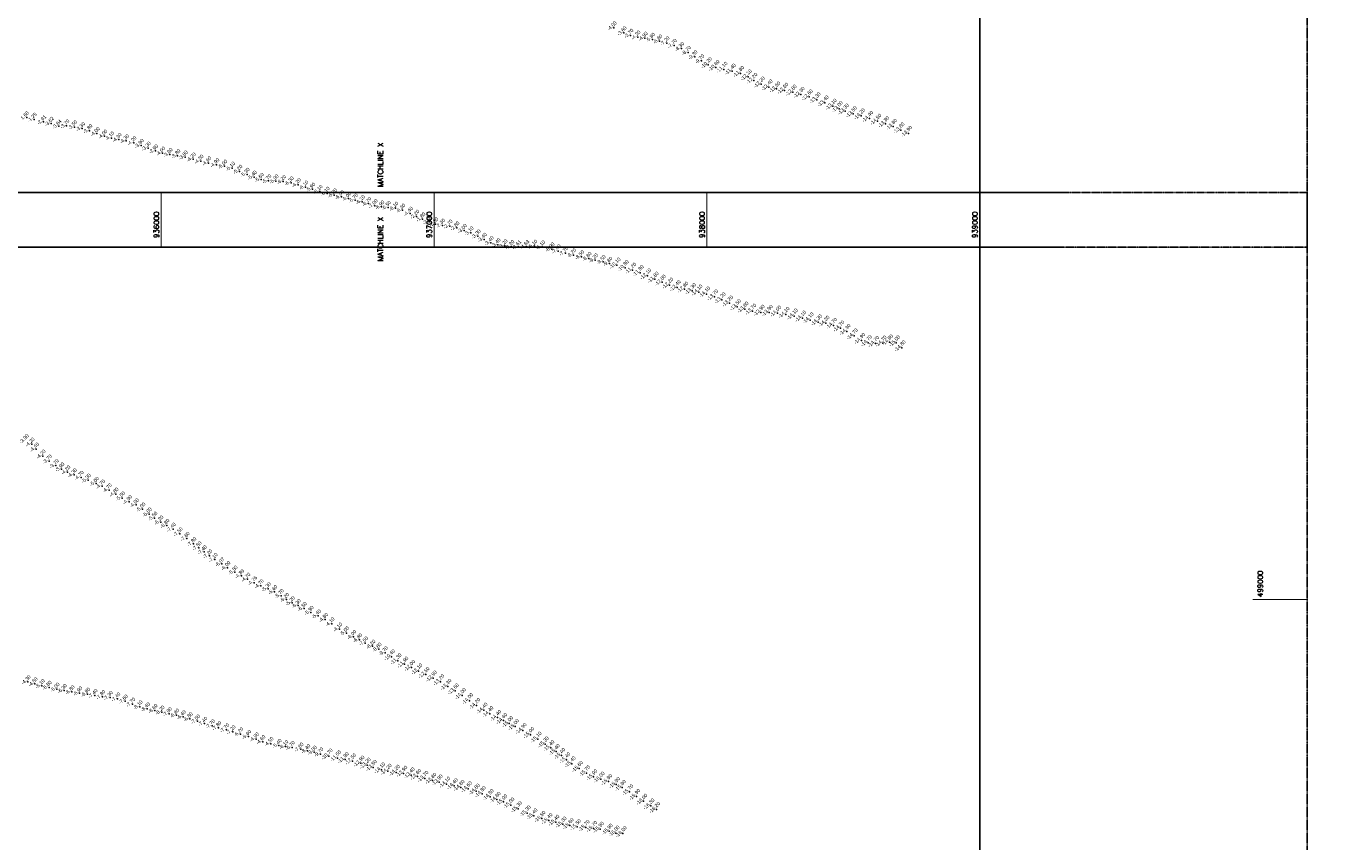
# Model space of a CAD drawing. Header units: feet. Extents: x 923032 to 950902, y 470215 to 606658.
# Tile 5 of 66: x 935504 to 940283, y 498111 to 501100. Entities that reach past the tile are written whole.
import ezdxf
from ezdxf.enums import TextEntityAlignment as Align

# ---------------------------------------------------------------- set-up
doc = ezdxf.new("R2010")
doc.units = ezdxf.units.FT
doc.header["$MEASUREMENT"] = 0
doc.header["$XCLIPFRAME"] = 0
doc.header["$PDSIZE"] = 100
doc.linetypes.add('DASHED', pattern=[0.75, 0.5, -0.25])
doc.linetypes.add('DASHED2', pattern=[0.375, 0.25, -0.125])
doc.layers.add('ALIGNSPACE-24x36', color=1, linetype='DASHED2', plot=False)
for name, color, linetype in [('ELEV8', 7, 'Continuous'), ('GRID-LABELS-X', 7, 'Continuous'), ('GRID-LABELS-Y', 7, 'Continuous'), ('GRID-TICKS-X', 7, 'Continuous'), ('GRID-TICKS-Y', 7, 'Continuous'), ('MATCHLINE', 7, 'DASHED'), ('POINTS8', 7, 'Continuous')]:
    doc.layers.add(name, color=color, linetype=linetype)
doc.layers.add('MrSID', color=251, linetype='Continuous', transparency=0.2)
doc.styles.add('MM-STANDARD', font='txt', dxfattribs={"height": 1})
doc.styles.get("Standard").update_dxf_attribs({"font": 'simplex.shx'})
picture_1 = doc.add_image_def('image1.sid', size_in_pixel=(6320, 6967))

msp = doc.modelspace()

# ---------------------------------------------------------------- linework, layer by layer
at = {"layer": 'ALIGNSPACE-24x36'}
for points in [[(933300, 504546.3), (940200.2, 504546.3), (940200.2, 500290.5), (933300, 500290.5)], [(933300, 500490.5), (940200.2, 500490.5), (940200.2, 496234.7), (933300, 496234.7)]]:
    msp.add_lwpolyline(points, close=True, dxfattribs=at)
at = {"layer": 'GRID-TICKS-X', "const_width": 4, "flags": 128}
for points in [[(936000, 500490.5), (936000, 500290.5)], [(937000, 500490.5), (937000, 500290.5)], [(938000, 500490.5), (938000, 500290.5)], [(939000, 500490.5), (939000, 500290.5)]]:
    msp.add_lwpolyline(points, dxfattribs=at)
at = {"layer": 'GRID-TICKS-Y', "const_width": 4, "flags": 128}
msp.add_lwpolyline([(940000.2, 499000), (940200.2, 499000)], dxfattribs=at)
at = {"layer": 'MATCHLINE'}
for p, q in [((933300, 500490.5), (939300, 500490.5)), ((933300, 500290.5), (939300, 500290.5))]:
    msp.add_line(p, q, dxfattribs=at)
at = {"layer": 'POINTS8', "color": 250, "linetype": 'Continuous', "lineweight": 0, "transparency": 33554687}
for p in [(937659, 501093.6, -4), (937695.3, 501075.3, -3.6), (937720.4, 501066.2, -3.7), (937746.3, 501059.9, -4.2), (937772.9, 501055.6, -4.9), (937800, 501051.5, -5.8), (937826.4, 501045.3, -6.6), (937852.9, 501038.3, -7.2), (937879.6, 501029.1, -7.7), (937906.2, 501017.8, -8.3), (937931.1, 501003.6, -8.7), (937955.2, 500987.8, -9.3), (937980.3, 500972.6, -9.7), (938004.9, 500958.7, -10.2), (938032.3, 500948.4, -10.6), (938061.8, 500941.8, -11.1), (938092.3, 500935, -11.4), (938122.9, 500926.9, -11.8), (938150.7, 500914.2, -12.1), (938171.3, 500901.1, -12.2), (938198.8, 500887.4, -12.2), (938227.2, 500877, -12.4), (938255.5, 500870, -12.5), (938284.8, 500864.8, -12.6), (938315.4, 500858.1, -12.8), (938344.5, 500850, -12.3), (938374.2, 500840.9, -12.6), (938403.1, 500830, -13.3), (938432.6, 500818.6, -13.4), (938461.9, 500806.5, -13.1), (938484.3, 500797.5, -13), (938506.7, 500788.8, -13.3), (935506.8, 500765.8, 1.7), (935533.6, 500758.4, -1.2), (935568.1, 500749.6, -2.9), (935596.2, 500743.5, -3.6), (938535.8, 500779, -13.5), (938565.7, 500771.2, -14.2), (938595.5, 500761.8, -14.4), (938625.6, 500751.4, -14.5), (938654.2, 500742.4, -13.8), (935624.4, 500733.3, -3.6), (935653.2, 500734.6, -3.7), (935681.7, 500730.6, -3.5), (935710.6, 500724.7, -3.3), (935737.4, 500717, -3.8), (935764.4, 500706.4, -4), (935792.3, 500696.9, -4), (938683.1, 500732.6, -13.8), (938710.5, 500719.6, -13.8), (938738.3, 500707.1, -13.9), (935817.2, 500690, -4.1), (935844.4, 500684.7, -4.3), (935871.8, 500679.7, -4.3), (935899, 500672.8, -4.2), (935925.7, 500662.8, -3.9), (935951.8, 500652.8, -3.3), (935978.3, 500642.8, -2.9), (936004.6, 500634.6, -4), (936031.5, 500629.5, -3.8), (936060, 500625, -3.8), (936087.4, 500620.2, -3.8), (936116.8, 500612.7, -4.2), (936144.7, 500605.2, -4.3), (936173.1, 500598.6, -4.6), (936202.9, 500592.3, -4.9), (936232, 500586.8, -5), (936260.4, 500579.3, -5.1), (936287.2, 500568, -5.2), (936314.3, 500556.9, -5.3), (936340.2, 500546.5, -5.4), (936366.2, 500538.2, -5.6), (936393.5, 500533.2, -5.7), (936419.9, 500532.7, -5.9), (936447.3, 500530.6, -6.2), (936475.5, 500525.5, -6.3), (936502, 500519, -6.2), (936528.8, 500510.4, -6.1), (936554.2, 500502.4, -5.9), (936581.3, 500494.4, -6.1), (936607.6, 500487.4, -6.1), (936634, 500481.2, -6.2), (936660.3, 500474.5, -6), (936686.2, 500468.1, -6), (936711, 500462.5, -5.7), (936736.3, 500456.8, -6.1), (936759.8, 500449.8, -6.7), (936782.9, 500442.2, -7), (936807.7, 500437.8, -6.9), (936831.9, 500435.6, -6.5), (936858.6, 500432.7, -6.1), (936884.2, 500425.6, -6.3), (936912.6, 500414.3, -4.4), (936935.9, 500403.3, -2.2), (936958, 500393.3, -1.8), (936982, 500383.4, -2), (937005.2, 500375.1, -2.3), (937030.5, 500370.3, -2.3), (937057.4, 500367.3, -2.7), (937082.8, 500360.6, -2.8), (937109.9, 500351.4, -3), (937134.6, 500342.3, -3.1), (937160.7, 500330.8, -3.3), (937183.3, 500318.8, -3.4), (937208.3, 500306.4, -3.4), (937233.3, 500299.1, -3.4), (937259.1, 500295.4, -3.2), (937284.2, 500292, -3.2), (937309.5, 500291.8, -3.6), (937339, 500292.6, -4.6), (937368.1, 500293.5, -5.1), (937396.6, 500291.1, -6.1), (937431.4, 500283.5, -6.9), (937454.7, 500276.3, -7.4), (937481.8, 500268.5, -7.7), (937510.6, 500261.4, -8.2), (937539.9, 500255, -8.5), (937567.2, 500248.6, -8.8), (937590.7, 500243.1, -9.2), (937619.2, 500237, -9.5), (937643, 500230.7, -9.8), (937670.2, 500224.3, -10.1), (937699.8, 500215.1, -10.8), (937727.1, 500205.8, -11.2), (937754.8, 500196.8, -11.8), (937781.8, 500185.1, -12.1), (937809.6, 500172.9, -11.8), (937836, 500161.7, -12), (937862.8, 500151.4, -12.2), (937890.4, 500142.3, -12.4), (937917.8, 500136.2, -12.8), (937946.4, 500131, -13.3), (937970.1, 500125.8, -14.1), (937997.9, 500118.4, -14.1), (938027.3, 500108.1, -13.7), (938054.8, 500097, -13.2), (938082.2, 500085.3, -13.2), (938110.9, 500072.2, -13.5), (938138.7, 500063.2, -13.6), (938167.3, 500055.6, -13.7), (938198.1, 500051.5, -13.9), (938227.7, 500051, -13.9), (938258.5, 500048.7, -14), (938289.1, 500043.8, -14.1), (938319.6, 500037.9, -14.1), (938349.7, 500030.2, -14.1), (938378, 500023.5, -14.1), (938408, 500016.1, -14.3), (938435.6, 500011.5, -14.3), (938463.6, 500003.8, -14.7), (938489.9, 499993.9, -14.7), (938512.7, 499981.4, -14.3), (938539.1, 499965, -14.7), (938566.4, 499948.6, -14.9), (938590.9, 499940.2, -14.7), (938617.3, 499937.4, -14.7), (938644.6, 499938.6, -14.7), (938668.6, 499942.7, -14.8), (938694, 499939.6, -15), (938714.6, 499921.7, -14.8), (935525.5, 499568.8, -4.2), (935542, 499550.2, -4.4), (935565.9, 499524.5, -4.2), (935589.3, 499506.2, -3.7), (935614, 499489.9, -3.7), (935634.8, 499477.6, -3.9), (935656.8, 499466.5, -4.2), (935680.4, 499455.9, -4.3), (935705.8, 499446.8, -4.7), (935731.7, 499436.5, -5.3), (935761.7, 499424.7, -5), (935783.9, 499414.7, -4.7), (935808.6, 499400.7, -4.7), (935833.2, 499385.4, -4.8), (935857.1, 499371, -5), (935882.7, 499357.9, -4.9), (935908.1, 499346, -4.9), (935931.8, 499330.7, -5), (935955.3, 499312.3, -5), (935975.6, 499297.6, -5.6), (935997.9, 499283, -6.2), (936019.9, 499270.7, -6.8), (936043.1, 499256.9, -7.4), (936068.1, 499240.3, -7.5), (936093.8, 499223.3, -7.8), (936118.6, 499203.6, -7.8), (936137.6, 499188.8, -7.5), (936157, 499173.8, -7.4), (936176.6, 499159.2, -7.2), (936196.7, 499145.8, -7.1), (936221.6, 499129.8, -6.1), (936243.2, 499116, -6), (936269.8, 499099.6, -5.5), (936293.7, 499086.2, -4.9), (936316.6, 499073.5, -4.7), (936340.9, 499061.2, -4.8), (936365, 499049.8, -4.7), (936391.7, 499038.4, -5.3), (936415.1, 499028.1, -5.6), (936439.1, 499013.6, -5.7), (936458.6, 498999.7, -5.2), (936479.5, 498987.3, -5.2), (936501.7, 498977, -6.3), (936523.3, 498966.2, -6.5), (936548.6, 498952.2, -5.9), (936575.5, 498939.2, -5.4), (936601.2, 498926.1, -4.8), (936625, 498909.9, -4.1), (936653.1, 498891.1, -4.1), (936678.4, 498876.7, -5), (936704.7, 498863.4, -6), (936726.3, 498851.5, -6.8), (936747.8, 498840.2, -7.5), (936774.8, 498828.2, -8.2), (936797.6, 498817.5, -8.8), (936820.7, 498803.8, -9.7), (936843.3, 498789.3, -10.4), (936866.9, 498774.5, -11.3), (936892.1, 498762.6, -11.9), (936916.8, 498750.4, -12), (936943.1, 498737.5, -12.1), (935511.1, 498698.2, -4.3), (935536.5, 498690.6, -4.5), (935562.7, 498683.7, -5.1), (936969.2, 498724.6, -12.5), (936996.7, 498711.5, -12.9), (937023.5, 498697.8, -13.2), (935588.6, 498677.7, -5.8), (935617.2, 498670.6, -6), (935643.8, 498665.8, -6.3), (935672.2, 498661.2, -6.8), (935700.7, 498656.8, -6.9), (935729.3, 498652.5, -6.8), (935756.4, 498647.8, -7.4), (935784.6, 498643.5, -7.8), (935812.4, 498640.3, -7.3), (935840.1, 498635.4, -7.4), (937049.9, 498680.9, -13.3), (937076.8, 498664.7, -13.6), (937103.1, 498647.4, -14), (935867.8, 498626.8, -7.6), (935894.8, 498615.8, -7.7), (935921.4, 498606, -8.1), (935948.8, 498598.5, -8.4), (935976, 498592.5, -8.6), (937129.2, 498628.8, -14), (937155.3, 498610.9, -14.2), (937182.3, 498593.7, -14.4), (936001.8, 498586.8, -8.2), (936029.3, 498580.8, -7.9), (936055.8, 498575.6, -6.8), (936080.3, 498569.7, -6.4), (936105.2, 498562.3, -6.8), (936132.2, 498553.8, -7), (936158.8, 498545.3, -7.4), (937203.8, 498581.2, -14.4), (937232.5, 498566.9, -14.4), (937254, 498556, -14.6), (937275.7, 498544.7, -15), (936186.6, 498536.3, -7.7), (936210, 498529.7, -7.8), (936238.9, 498521.7, -7.7), (936262.1, 498515, -7.2), (936290.3, 498506.8, -6.2), (936319.2, 498497.4, -5.6), (937297.5, 498533.9, -15), (937325.5, 498519.8, -14.9), (937353.3, 498504.3, -15), (936347.9, 498488.3, -4.9), (936371.7, 498478.6, -4.6), (936401.2, 498471.4, -4.5), (936431.3, 498464.6, -5.4), (936455.8, 498460.6, -6.1), (936479.6, 498457, -6.7), (936511.2, 498451.3, -7.6), (936536.4, 498445.5, -8.4), (937380.3, 498487.6, -15.1), (937406.9, 498470, -15.3), (937427.3, 498456.5, -15.4), (936559.9, 498440, -9), (936583.9, 498433.4, -9.7), (936614.5, 498425.9, -10.7), (936645.5, 498418.8, -11.5), (936673.5, 498413, -11.9), (936700.8, 498407.8, -12.5), (936731.1, 498399.9, -12.9), (937447.5, 498442.3, -15.4), (937466.8, 498427.7, -15.4), (937485.8, 498412.2, -15.4), (937505.3, 498397.4, -15.4), (936754.1, 498392.5, -13.2), (936776.7, 498384, -13.5), (936806.8, 498375.2, -14.1), (936830.7, 498370.1, -14.2), (936861.2, 498366.3, -14.2), (936888.4, 498362.6, -13.9), (936915.7, 498356.6, -13.4), (936939.4, 498351.3, -13.6), (937531.8, 498380.7, -15.6), (937558.2, 498363.9, -15.7), (937584.7, 498349.8, -15.9), (936965.8, 498344.1, -13.7), (936994.3, 498336.9, -13.8), (937018.2, 498330.7, -13.9), (937045.9, 498322.9, -14.1), (937073.7, 498316.9, -14.4), (937098.1, 498311, -14.6), (937125.3, 498305.8, -14.6), (937611.3, 498341, -16), (937638.8, 498332.5, -15.9), (937667.9, 498321.5, -15.9), (937689.6, 498310.7, -15.8), (937153.8, 498297.4, -14.8), (937176, 498288.1, -14.8), (937205.1, 498277.2, -14.8), (937230.5, 498267, -14.8), (937254.8, 498258.2, -15), (937716.4, 498294.7, -15.7), (937741.6, 498278, -15.9), (937767.9, 498260.4, -16), (937280.7, 498246.4, -15), (937308.1, 498232.9, -15.3), (937340.6, 498217.1, -15.3), (937365.5, 498206.5, -15.4), (937794, 498243.3, -16.3), (937814.8, 498230.2, -16.2), (937394.3, 498197.2, -15.5), (937420.1, 498189.6, -15.4), (937445.6, 498183.3, -15.4), (937471.9, 498176.7, -15.3), (937497.9, 498171.2, -15.6), (937524.8, 498166.8, -15.5), (937556.4, 498163.9, -15.7), (937584, 498160.8, -15.7), (937608.7, 498157.6, -15.9), (937641.5, 498150.4, -15.9), (937666.6, 498143.7, -16), (937692.2, 498141.7, -16)]:
    msp.add_point(p, dxfattribs=at)

# ---------------------------------------------------------------- texts
at = {"layer": 'ELEV8', "color": 18, "true_color": 0x000000, "transparency": 33554687, "style": 'MM-STANDARD'}
for s, p in [('-4.00', (937659, 501093.6, -4)), ('-3.60', (937695.3, 501075.3, -3.6)), ('-3.70', (937720.4, 501066.2, -3.7)), ('-4.20', (937746.3, 501059.9, -4.2)), ('-4.90', (937772.9, 501055.6, -4.9)), ('-5.80', (937800, 501051.5, -5.8)), ('-6.60', (937826.4, 501045.3, -6.6)), ('-7.20', (937852.9, 501038.3, -7.2)), ('-7.70', (937879.6, 501029.1, -7.7)), ('-8.30', (937906.2, 501017.8, -8.3)), ('-8.70', (937931.1, 501003.6, -8.7)), ('-9.30', (937955.2, 500987.8, -9.3)), ('-9.70', (937980.3, 500972.6, -9.7)), ('-10.20', (938004.9, 500958.7, -10.2)), ('-10.60', (938032.3, 500948.4, -10.6)), ('-11.10', (938061.8, 500941.8, -11.1)), ('-11.40', (938092.3, 500935, -11.4)), ('-11.80', (938122.9, 500926.9, -11.8)), ('-12.10', (938150.7, 500914.2, -12.1)), ('-12.20', (938171.3, 500901.1, -12.2)), ('-12.20', (938198.8, 500887.4, -12.2)), ('-12.40', (938227.2, 500877, -12.4)), ('-12.50', (938255.5, 500870, -12.5)), ('-12.60', (938284.8, 500864.8, -12.6)), ('-12.80', (938315.4, 500858.1, -12.8)), ('-12.30', (938344.5, 500850, -12.3)), ('-12.60', (938374.2, 500840.9, -12.6)), ('-13.30', (938403.1, 500830, -13.3)), ('-13.40', (938432.6, 500818.6, -13.4)), ('-13.10', (938461.9, 500806.5, -13.1)), ('1.68', (935506.8, 500765.8, 1.7)), ('-13.00', (938484.3, 500797.5, -13)), ('-13.30', (938506.7, 500788.8, -13.3)), ('-13.50', (938535.8, 500779, -13.5)), ('-14.20', (938565.7, 500771.2, -14.2)), ('-14.40', (938595.5, 500761.8, -14.4)), ('-1.25', (935533.6, 500758.4, -1.2)), ('-2.91', (935568.1, 500749.6, -2.9)), ('-3.62', (935596.2, 500743.5, -3.6)), ('-3.64', (935624.4, 500733.3, -3.6)), ('-3.70', (935653.2, 500734.6, -3.7)), ('-3.50', (935681.7, 500730.6, -3.5)), ('-3.30', (935710.6, 500724.7, -3.3)), ('-3.80', (935737.4, 500717, -3.8)), ('-14.50', (938625.6, 500751.4, -14.5)), ('-13.80', (938654.2, 500742.4, -13.8)), ('-13.80', (938683.1, 500732.6, -13.8)), ('-13.80', (938710.5, 500719.6, -13.8)), ('-4.00', (935764.4, 500706.4, -4)), ('-4.00', (935792.3, 500696.9, -4)), ('-4.10', (935817.2, 500690, -4.1)), ('-4.30', (935844.4, 500684.7, -4.3)), ('-4.30', (935871.8, 500679.7, -4.3)), ('-4.20', (935899, 500672.8, -4.2)), ('-13.90', (938738.3, 500707.1, -13.9)), ('-3.90', (935925.7, 500662.8, -3.9)), ('-3.30', (935951.8, 500652.8, -3.3)), ('-2.90', (935978.3, 500642.8, -2.9)), ('-4.00', (936004.6, 500634.6, -4)), ('-3.80', (936031.5, 500629.5, -3.8)), ('-3.80', (936060, 500625, -3.8)), ('-3.80', (936087.4, 500620.2, -3.8)), ('-4.20', (936116.8, 500612.7, -4.2)), ('-4.30', (936144.7, 500605.2, -4.3)), ('-4.60', (936173.1, 500598.6, -4.6)), ('-4.90', (936202.9, 500592.3, -4.9)), ('-5.00', (936232, 500586.8, -5)), ('-5.10', (936260.4, 500579.3, -5.1)), ('-5.20', (936287.2, 500568, -5.2)), ('-5.30', (936314.3, 500556.9, -5.3)), ('-5.40', (936340.2, 500546.5, -5.4)), ('-5.60', (936366.2, 500538.2, -5.6)), ('-5.70', (936393.5, 500533.2, -5.7)), ('-5.90', (936419.9, 500532.7, -5.9)), ('-6.20', (936447.3, 500530.6, -6.2)), ('-6.30', (936475.5, 500525.5, -6.3)), ('-6.20', (936502, 500519, -6.2)), ('-6.10', (936528.8, 500510.4, -6.1)), ('-5.90', (936554.2, 500502.4, -5.9)), ('-6.10', (936581.3, 500494.4, -6.1)), ('-6.10', (936607.6, 500487.4, -6.1)), ('-6.20', (936634, 500481.2, -6.2)), ('-6.00', (936660.3, 500474.5, -6)), ('-6.00', (936686.2, 500468.1, -6)), ('-5.70', (936711, 500462.5, -5.7)), ('-6.10', (936736.3, 500456.8, -6.1)), ('-6.70', (936759.8, 500449.8, -6.7)), ('-7.00', (936782.9, 500442.2, -7)), ('-6.90', (936807.7, 500437.8, -6.9)), ('-6.50', (936831.9, 500435.6, -6.5)), ('-6.10', (936858.6, 500432.7, -6.1)), ('-6.30', (936884.2, 500425.6, -6.3)), ('-4.40', (936912.6, 500414.3, -4.4)), ('-2.20', (936935.9, 500403.3, -2.2)), ('-1.80', (936958, 500393.3, -1.8)), ('-2.00', (936982, 500383.4, -2)), ('-2.30', (937005.2, 500375.1, -2.3)), ('-2.30', (937030.5, 500370.3, -2.3)), ('-2.70', (937057.4, 500367.3, -2.7)), ('-2.80', (937082.8, 500360.6, -2.8)), ('-3.00', (937109.9, 500351.4, -3)), ('-3.10', (937134.6, 500342.3, -3.1)), ('-3.30', (937160.7, 500330.8, -3.3)), ('-3.40', (937183.3, 500318.8, -3.4)), ('-3.40', (937208.3, 500306.4, -3.4)), ('-3.40', (937233.3, 500299.1, -3.4)), ('-3.20', (937259.1, 500295.4, -3.2)), ('-3.20', (937284.2, 500292, -3.2)), ('-3.61', (937309.5, 500291.8, -3.6)), ('-4.63', (937339, 500292.6, -4.6)), ('-5.10', (937368.1, 500293.5, -5.1)), ('-6.10', (937396.6, 500291.1, -6.1)), ('-6.90', (937431.4, 500283.5, -6.9)), ('-7.40', (937454.7, 500276.3, -7.4)), ('-7.70', (937481.8, 500268.5, -7.7)), ('-8.20', (937510.6, 500261.4, -8.2)), ('-8.50', (937539.9, 500255, -8.5)), ('-8.80', (937567.2, 500248.6, -8.8)), ('-9.20', (937590.7, 500243.1, -9.2)), ('-9.50', (937619.2, 500237, -9.5)), ('-9.80', (937643, 500230.7, -9.8)), ('-10.10', (937670.2, 500224.3, -10.1)), ('-10.80', (937699.8, 500215.1, -10.8)), ('-11.20', (937727.1, 500205.8, -11.2)), ('-11.80', (937754.8, 500196.8, -11.8)), ('-12.10', (937781.8, 500185.1, -12.1)), ('-11.80', (937809.6, 500172.9, -11.8)), ('-12.00', (937836, 500161.7, -12)), ('-12.20', (937862.8, 500151.4, -12.2)), ('-12.40', (937890.4, 500142.3, -12.4)), ('-12.80', (937917.8, 500136.2, -12.8)), ('-13.30', (937946.4, 500131, -13.3)), ('-14.10', (937970.1, 500125.8, -14.1)), ('-14.10', (937997.9, 500118.4, -14.1)), ('-13.70', (938027.3, 500108.1, -13.7)), ('-13.20', (938054.8, 500097, -13.2)), ('-13.20', (938082.2, 500085.3, -13.2)), ('-13.50', (938110.9, 500072.2, -13.5)), ('-13.60', (938138.7, 500063.2, -13.6)), ('-13.70', (938167.3, 500055.6, -13.7)), ('-13.90', (938198.1, 500051.5, -13.9)), ('-13.90', (938227.7, 500051, -13.9)), ('-14.00', (938258.5, 500048.7, -14)), ('-14.10', (938289.1, 500043.8, -14.1)), ('-14.10', (938319.6, 500037.9, -14.1)), ('-14.10', (938349.7, 500030.2, -14.1)), ('-14.10', (938378, 500023.5, -14.1)), ('-14.30', (938408, 500016.1, -14.3)), ('-14.30', (938435.6, 500011.5, -14.3)), ('-14.70', (938463.6, 500003.8, -14.7)), ('-14.70', (938489.9, 499993.9, -14.7)), ('-14.30', (938512.7, 499981.4, -14.3)), ('-14.70', (938539.1, 499965, -14.7)), ('-14.90', (938566.4, 499948.6, -14.9)), ('-14.70', (938590.9, 499940.2, -14.7)), ('-14.70', (938617.3, 499937.4, -14.7)), ('-14.70', (938644.6, 499938.6, -14.7)), ('-14.80', (938668.6, 499942.7, -14.8)), ('-15.00', (938694, 499939.6, -15)), ('-14.80', (938714.6, 499921.7, -14.8)), ('-3.90', (935504.1, 499581, -3.9)), ('-4.20', (935525.5, 499568.8, -4.2)), ('-4.40', (935542, 499550.2, -4.4)), ('-4.20', (935565.9, 499524.5, -4.2)), ('-3.70', (935589.3, 499506.2, -3.7)), ('-3.70', (935614, 499489.9, -3.7)), ('-3.90', (935634.8, 499477.6, -3.9)), ('-4.20', (935656.8, 499466.5, -4.2)), ('-4.30', (935680.4, 499455.9, -4.3)), ('-4.70', (935705.8, 499446.8, -4.7)), ('-5.30', (935731.7, 499436.5, -5.3)), ('-5.00', (935761.7, 499424.7, -5)), ('-4.70', (935783.9, 499414.7, -4.7)), ('-4.70', (935808.6, 499400.7, -4.7)), ('-4.80', (935833.2, 499385.4, -4.8)), ('-5.00', (935857.1, 499371, -5)), ('-4.90', (935882.7, 499357.9, -4.9)), ('-4.90', (935908.1, 499346, -4.9)), ('-5.00', (935931.8, 499330.7, -5)), ('-5.00', (935955.3, 499312.3, -5)), ('-5.58', (935975.6, 499297.6, -5.6)), ('-6.20', (935997.9, 499283, -6.2)), ('-6.80', (936019.9, 499270.7, -6.8)), ('-7.40', (936043.1, 499256.9, -7.4)), ('-7.50', (936068.1, 499240.3, -7.5)), ('-7.80', (936093.8, 499223.3, -7.8)), ('-7.80', (936118.6, 499203.6, -7.8)), ('-7.50', (936137.6, 499188.8, -7.5)), ('-7.40', (936157, 499173.8, -7.4)), ('-7.20', (936176.6, 499159.2, -7.2)), ('-7.10', (936196.7, 499145.8, -7.1)), ('-6.07', (936221.6, 499129.8, -6.1)), ('-6.00', (936243.2, 499116, -6)), ('-5.50', (936269.8, 499099.6, -5.5)), ('-4.89', (936293.7, 499086.2, -4.9)), ('-4.70', (936316.6, 499073.5, -4.7)), ('-4.76', (936340.9, 499061.2, -4.8)), ('-4.70', (936365, 499049.8, -4.7)), ('-5.30', (936391.7, 499038.4, -5.3)), ('-5.60', (936415.1, 499028.1, -5.6)), ('-5.70', (936439.1, 499013.6, -5.7)), ('-5.20', (936458.6, 498999.7, -5.2)), ('-5.20', (936479.5, 498987.3, -5.2)), ('-6.30', (936501.7, 498977, -6.3)), ('-6.50', (936523.3, 498966.2, -6.5)), ('-5.90', (936548.6, 498952.2, -5.9)), ('-5.40', (936575.5, 498939.2, -5.4)), ('-4.80', (936601.2, 498926.1, -4.8)), ('-4.10', (936625, 498909.9, -4.1)), ('-4.10', (936653.1, 498891.1, -4.1)), ('-5.00', (936678.4, 498876.7, -5)), ('-6.00', (936704.7, 498863.4, -6)), ('-6.80', (936726.3, 498851.5, -6.8)), ('-7.50', (936747.8, 498840.2, -7.5)), ('-8.20', (936774.8, 498828.2, -8.2)), ('-8.80', (936797.6, 498817.5, -8.8)), ('-9.70', (936820.7, 498803.8, -9.7)), ('-10.40', (936843.3, 498789.3, -10.4)), ('-11.30', (936866.9, 498774.5, -11.3)), ('-11.90', (936892.1, 498762.6, -11.9)), ('-12.00', (936916.8, 498750.4, -12)), ('-12.10', (936943.1, 498737.5, -12.1)), ('-12.50', (936969.2, 498724.6, -12.5)), ('-12.90', (936996.7, 498711.5, -12.9)), ('-4.30', (935511.1, 498698.2, -4.3)), ('-4.50', (935536.5, 498690.6, -4.5)), ('-5.10', (935562.7, 498683.7, -5.1)), ('-5.80', (935588.6, 498677.7, -5.8)), ('-6.00', (935617.2, 498670.6, -6)), ('-6.30', (935643.8, 498665.8, -6.3)), ('-6.80', (935672.2, 498661.2, -6.8)), ('-13.20', (937023.5, 498697.8, -13.2)), ('-13.30', (937049.9, 498680.9, -13.3)), ('-13.60', (937076.8, 498664.7, -13.6)), ('-6.90', (935700.7, 498656.8, -6.9)), ('-6.80', (935729.3, 498652.5, -6.8)), ('-7.40', (935756.4, 498647.8, -7.4)), ('-7.80', (935784.6, 498643.5, -7.8)), ('-7.30', (935812.4, 498640.3, -7.3)), ('-7.40', (935840.1, 498635.4, -7.4)), ('-7.60', (935867.8, 498626.8, -7.6)), ('-7.70', (935894.8, 498615.8, -7.7)), ('-14.00', (937103.1, 498647.4, -14)), ('-14.00', (937129.2, 498628.8, -14)), ('-14.20', (937155.3, 498610.9, -14.2)), ('-8.10', (935921.4, 498606, -8.1)), ('-8.40', (935948.8, 498598.5, -8.4)), ('-8.60', (935976, 498592.5, -8.6)), ('-8.20', (936001.8, 498586.8, -8.2)), ('-7.90', (936029.3, 498580.8, -7.9)), ('-6.80', (936055.8, 498575.6, -6.8)), ('-6.40', (936080.3, 498569.7, -6.4)), ('-14.40', (937182.3, 498593.7, -14.4)), ('-14.40', (937203.8, 498581.2, -14.4)), ('-14.40', (937232.5, 498566.9, -14.4)), ('-6.80', (936105.2, 498562.3, -6.8)), ('-7.00', (936132.2, 498553.8, -7)), ('-7.40', (936158.8, 498545.3, -7.4)), ('-7.70', (936186.6, 498536.3, -7.7)), ('-7.80', (936210, 498529.7, -7.8)), ('-7.70', (936238.9, 498521.7, -7.7)), ('-7.20', (936262.1, 498515, -7.2)), ('-14.60', (937254, 498556, -14.6)), ('-15.00', (937275.7, 498544.7, -15)), ('-15.00', (937297.5, 498533.9, -15)), ('-14.90', (937325.5, 498519.8, -14.9)), ('-6.20', (936290.3, 498506.8, -6.2)), ('-5.60', (936319.2, 498497.4, -5.6)), ('-4.90', (936347.9, 498488.3, -4.9)), ('-4.60', (936371.7, 498478.6, -4.6)), ('-4.50', (936401.2, 498471.4, -4.5)), ('-15.00', (937353.3, 498504.3, -15)), ('-15.10', (937380.3, 498487.6, -15.1)), ('-15.30', (937406.9, 498470, -15.3)), ('-5.40', (936431.3, 498464.6, -5.4)), ('-6.10', (936455.8, 498460.6, -6.1)), ('-6.70', (936479.6, 498457, -6.7)), ('-7.60', (936511.2, 498451.3, -7.6)), ('-8.40', (936536.4, 498445.5, -8.4)), ('-9.00', (936559.9, 498440, -9)), ('-9.70', (936583.9, 498433.4, -9.7)), ('-10.70', (936614.5, 498425.9, -10.7)), ('-11.50', (936645.5, 498418.8, -11.5)), ('-15.40', (937427.3, 498456.5, -15.4)), ('-15.40', (937447.5, 498442.3, -15.4)), ('-15.40', (937466.8, 498427.7, -15.4)), ('-11.90', (936673.5, 498413, -11.9)), ('-12.50', (936700.8, 498407.8, -12.5)), ('-12.90', (936731.1, 498399.9, -12.9)), ('-13.20', (936754.1, 498392.5, -13.2)), ('-13.50', (936776.7, 498384, -13.5)), ('-14.10', (936806.8, 498375.2, -14.1)), ('-14.20', (936830.7, 498370.1, -14.2)), ('-15.40', (937485.8, 498412.2, -15.4)), ('-15.40', (937505.3, 498397.4, -15.4)), ('-15.60', (937531.8, 498380.7, -15.6)), ('-14.20', (936861.2, 498366.3, -14.2)), ('-13.90', (936888.4, 498362.6, -13.9)), ('-13.40', (936915.7, 498356.6, -13.4)), ('-13.60', (936939.4, 498351.3, -13.6)), ('-13.70', (936965.8, 498344.1, -13.7)), ('-13.80', (936994.3, 498336.9, -13.8)), ('-13.90', (937018.2, 498330.7, -13.9)), ('-14.10', (937045.9, 498322.9, -14.1)), ('-15.70', (937558.2, 498363.9, -15.7)), ('-15.90', (937584.7, 498349.8, -15.9)), ('-16.00', (937611.3, 498341, -16)), ('-15.90', (937638.8, 498332.5, -15.9)), ('-15.90', (937667.9, 498321.5, -15.9)), ('-14.40', (937073.7, 498316.9, -14.4)), ('-14.60', (937098.1, 498311, -14.6)), ('-14.60', (937125.3, 498305.8, -14.6)), ('-14.80', (937153.8, 498297.4, -14.8)), ('-14.80', (937176, 498288.1, -14.8)), ('-14.80', (937205.1, 498277.2, -14.8)), ('-15.80', (937689.6, 498310.7, -15.8)), ('-15.70', (937716.4, 498294.7, -15.7)), ('-15.90', (937741.6, 498278, -15.9)), ('-14.80', (937230.5, 498267, -14.8)), ('-15.00', (937254.8, 498258.2, -15)), ('-15.00', (937280.7, 498246.4, -15)), ('-15.30', (937308.1, 498232.9, -15.3)), ('-16.00', (937767.9, 498260.4, -16)), ('-16.30', (937794, 498243.3, -16.3)), ('-16.20', (937814.8, 498230.2, -16.2)), ('-15.30', (937340.6, 498217.1, -15.3)), ('-15.40', (937365.5, 498206.5, -15.4)), ('-15.50', (937394.3, 498197.2, -15.5)), ('-15.40', (937420.1, 498189.6, -15.4)), ('-15.40', (937445.6, 498183.3, -15.4)), ('-15.30', (937471.9, 498176.7, -15.3)), ('-15.60', (937497.9, 498171.2, -15.6)), ('-15.50', (937524.8, 498166.8, -15.5)), ('-15.70', (937556.4, 498163.9, -15.7)), ('-15.70', (937584, 498160.8, -15.7)), ('-15.90', (937608.7, 498157.6, -15.9)), ('-15.90', (937641.5, 498150.4, -15.9)), ('-16.00', (937666.6, 498143.7, -16)), ('-16.00', (937692.2, 498141.7, -16))]:
    msp.add_text(s, height=13, rotation=45, dxfattribs=at).set_placement(p, align=Align.BOTTOM_CENTER)
at = {"layer": 'GRID-LABELS-X'}
for s, p in [('MATCHLINE X', (936812.7, 500510.6)), ('936000', (935991.6, 500324)), ('937000', (936991.6, 500324)), ('938000', (937991.6, 500324)), ('939000', (938991.6, 500324)), ('MATCHLINE X', (936812.7, 500238.6))]:
    msp.add_text(s, height=18.75, rotation=90, dxfattribs=at).set_placement(p)
at = {"layer": 'GRID-LABELS-Y'}
msp.add_text('499000', height=18.75, rotation=90, dxfattribs=at).set_placement((940037.6, 499008.7))

# ---------------------------------------------------------------- pictures from other files: only their frames are drawn
at = {"layer": 'MrSID'}
image = msp.add_image(picture_1, insert=(923594.7, 492931.8), size_in_units=(20734.9, 22857.6), dxfattribs=at)
image.set_boundary_path([(-0.5, 6966.5), (-0.5, -0.5), (5914.225, -0.5), (5914.225, 953.97), (6219.025, 953.97), (6219.025, 2251.14), (4695.025, 2251.14), (4695.025, 6966.5), (-0.5, 6966.5)])

doc.saveas('drawing.dxf')
